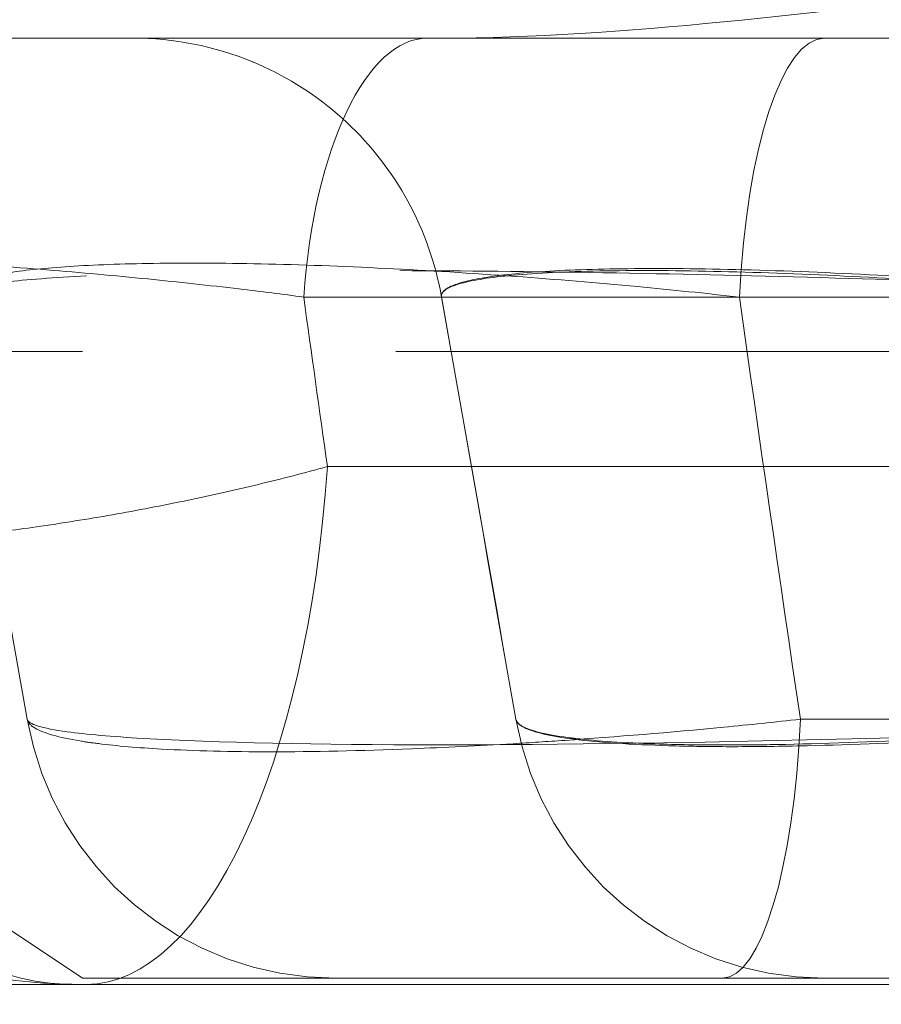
# Model space of a CAD drawing. Header units: millimetres. Extents: x -8.5 to 8.5, y 0 to 12.5.
# Tile 12 of 26: x -2.8 to -1.4, y 1.5 to 3.1. Entities that reach past the tile are written whole.
import ezdxf

# ---------------------------------------------------------------- set-up
doc = ezdxf.new("R2010")
doc.units = ezdxf.units.MM
doc.header["$LTSCALE"] = 10
doc.linetypes.add('ALLCAD_Strich', pattern=[0.2, 0.15, -0.05])
doc.layers.add('BESCH_KONT_verb_schn_grun_2d', color=10, linetype='Continuous')

msp = doc.modelspace()

# ---------------------------------------------------------------- linework, layer by layer
at = {"layer": 'BESCH_KONT_verb_schn_grun_2d', "linetype": 'Continuous', "lineweight": 0}
for p, q in [((2.2971, 2.6468), (-2.2971, 2.6468)), ((2.2591, 2.3764), (-2.2591, 2.3764)), ((-8.0001, 1.55), (-2.6446, 1.55)), ((2.6446, 1.55), (-2.6446, 1.55))]:
    msp.add_line(p, q, dxfattribs=at)
at = {"layer": 'BESCH_KONT_verb_schn_grun_2d', "linetype": 'ALLCAD_Strich', "lineweight": 0}
for p, q in [((-4.15, 2.56), (0, 2.56)), ((-2.65, 1.56), (-4.15, 2.56)), ((-0.5617, 1.9732), (-1.5042, 1.9732)), ((-2.65, 1.56), (0, 1.56)), ((-2.65, 0), (-2.65, 1.56))]:
    msp.add_line(p, q, dxfattribs=at)
for centre, start, end in [((-2.5695, 2.56), 67.6094, 90), ((-2.2459, 2.06), 189.9995, 269.9983), ((-1.4659, 2.06), 189.9988, 269.9977)]:
    msp.add_arc(centre, 0.5, start, end, dxfattribs=at)
at = {"layer": 'BESCH_KONT_verb_schn_grun_2d', "linetype": 'Continuous', "lineweight": 0}
msp.add_arc((-2.6446, 2.55), 1, 190, 270, dxfattribs=at)
for centre, major_axis, ratio, start_param, end_param in [((-2.0994, 2.56), (0, 0.5), 0.401383, -0.000001, 1.396264), ((-2.6447, 2.55), (0, -1), 0.391506, -0.000003, 1.396261), ((-2.6446, 2.55), (-0.0341, -0.9994), 0.58998, -1.241684, -0.000002)]:
    msp.add_ellipse(centre, major_axis=major_axis, ratio=ratio, start_param=start_param, end_param=end_param, dxfattribs=at)
at = {"layer": 'BESCH_KONT_verb_schn_grun_2d', "linetype": 'ALLCAD_Strich', "lineweight": 0}
for centre, major_axis, ratio, start_param, end_param in [((-1.4661, 2.56), (0, 0.5), 0.275034, 0, 1.396264), ((4.3343, -33.7162), (-33.0815, 187.6152), 0.000002, -1.379403, -1.375744), ((74.3637, 8.6962), (56.7923, -54.7899), 0.941208, -2.264735, -2.255903), ((-1.6289, 2.06), (0, -0.5), 0.253168, 0, 1.396263)]:
    msp.add_ellipse(centre, major_axis=major_axis, ratio=ratio, start_param=start_param, end_param=end_param, dxfattribs=at)
at = {"layer": 'BESCH_KONT_verb_schn_grun_2d', "linetype": 'Continuous', "lineweight": 0}
for points, knots in [([(-2.0755, 3.06), (-1.7917, 3.0604), (-1.4741, 3.1012), (-0.7654, 3.1891), (-0.3696, 3.23), (0.3696, 3.23), (0.7654, 3.1891), (1.475, 3.1011), (1.7935, 3.0602), (2.0779, 3.06)], [-0.6107389, -0.6107389, -0.6107389, -0.6107389, -0.5139847, -0.5139847, -0.4031077, -0.4031077, -0.2922306, -0.2922306, -0.1951981, -0.1951981, -0.1951981, -0.1951981]), ([(-2.9224, 3.06), (-2.9137, 3.06), (-2.905, 3.06), (-2.8963, 3.06), (-2.8784, 3.06), (-2.8581, 3.06), (-2.8422, 3.06), (-2.7956, 3.06), (-2.7493, 3.06), (-2.7032, 3.06), (-2.6231, 3.06), (-2.5437, 3.06), (-2.4651, 3.06), (-2.3931, 3.06), (-2.3217, 3.06), (-2.2508, 3.06), (-2.2001, 3.06), (-2.1496, 3.06), (-2.0994, 3.06)], [0.7267932, 0.7267932, 0.7267932, 0.7267932, 0.734375, 0.734375, 0.734375, 0.75, 0.75, 0.75, 0.7957469, 0.7957469, 0.7957469, 0.8751955, 0.8751955, 0.8751955, 0.9478917, 0.9478917, 0.9478917, 1, 1, 1, 1]), ([(-2.0994, 3.06), (-2.0301, 3.06), (-1.9604, 3.06), (-1.8901, 3.06), (-1.7943, 3.06), (-1.6975, 3.06), (-1.5999, 3.06), (-1.5153, 3.06), (-1.4299, 3.06), (-1.3439, 3.06), (-1.2677, 3.06), (-1.1923, 3.06), (-1.114, 3.06), (-1.104, 3.06), (-1.094, 3.06), (-1.0839, 3.06), (-0.7716, 3.06), (-0.4556, 3.06), (-0.1371, 3.06), (-0.0914, 3.06), (-0.0457, 3.06), (0, 3.06), (0.1825, 3.06), (0.364, 3.06), (0.5447, 3.06), (0.635, 3.06), (0.7251, 3.06), (0.8149, 3.06), (0.8422, 3.06), (0.8696, 3.06), (0.897, 3.06), (0.96, 3.06), (1.0231, 3.06), (1.0839, 3.06), (1.376, 3.06), (1.6606, 3.06), (1.9379, 3.06), (1.992, 3.06), (2.0458, 3.06), (2.0994, 3.06)], [0, 0, 0, 0, 0.05288, 0.05288, 0.05288, 0.125, 0.125, 0.125, 0.1875, 0.1875, 0.1875, 0.242938, 0.242938, 0.242938, 0.25, 0.25, 0.25, 0.468667, 0.468667, 0.468667, 0.5, 0.5, 0.5, 0.625, 0.625, 0.625, 0.6875, 0.6875, 0.6875, 0.706443, 0.706443, 0.706443, 0.75, 0.75, 0.75, 0.959152, 0.959152, 0.959152, 1, 1, 1, 1]), ([(-3.6771, 2.6468), (-3.6776, 2.6495), (-3.677, 2.6566), (-3.6675, 2.6677), (-3.6424, 2.68), (-3.599, 2.6916), (-3.534, 2.7018), (-3.4455, 2.7095), (-3.333, 2.7141), (-3.1978, 2.7147), (-3.0437, 2.711), (-2.8779, 2.7029), (-2.7098, 2.691), (-2.5493, 2.6765), (-2.4121, 2.6615), (-2.3308, 2.6513), (-2.2971, 2.6468)], [0.0518901, 0.0518901, 0.0518901, 0.0518901, 0.0822324, 0.1317472, 0.1864918, 0.2461194, 0.3101539, 0.3779913, 0.4490051, 0.5227795, 0.5988429, 0.6756915, 0.7512766, 0.8234053, 0.8900518, 0.9390338, 0.9390338, 0.9390338, 0.9390338]), ([(-2.2591, 2.3764), (-2.2775, 2.3713), (-2.2958, 2.3664), (-2.3141, 2.3617), (-2.3324, 2.357), (-2.3507, 2.3524), (-2.3692, 2.348), (-2.3877, 2.3435), (-2.4063, 2.3392), (-2.4253, 2.3349), (-2.4443, 2.3307), (-2.4636, 2.3265), (-2.4833, 2.3224), (-2.5229, 2.3142), (-2.5623, 2.3066), (-2.6021, 2.2995), (-2.6221, 2.296), (-2.6421, 2.2927), (-2.6623, 2.2895), (-2.6724, 2.2878), (-2.6826, 2.2863), (-2.6928, 2.2847), (-2.703, 2.2832), (-2.7147, 2.2815), (-2.7236, 2.2802), (-2.7592, 2.2751), (-2.7952, 2.2705), (-2.8317, 2.2663), (-2.8683, 2.2622), (-2.9053, 2.2586), (-2.9427, 2.2556), (-2.9802, 2.2525), (-3.0181, 2.25), (-3.0561, 2.2483), (-3.0751, 2.2474), (-3.0942, 2.2467), (-3.1132, 2.2462), (-3.1227, 2.246), (-3.1322, 2.2458), (-3.1417, 2.2457), (-3.1464, 2.2456), (-3.1511, 2.2456), (-3.1559, 2.2456), (-3.1606, 2.2455), (-3.1666, 2.2455), (-3.17, 2.2455), (-3.1844, 2.2455), (-3.199, 2.2457), (-3.2136, 2.246)], [0, 0, 0, 0, 0.03125, 0.03125, 0.03125, 0.0625, 0.0625, 0.0625, 0.09375, 0.09375, 0.09375, 0.125, 0.125, 0.125, 0.1875, 0.1875, 0.1875, 0.21875, 0.21875, 0.21875, 0.234375, 0.234375, 0.234375, 0.25, 0.25, 0.25, 0.3125, 0.3125, 0.3125, 0.375, 0.375, 0.375, 0.4375, 0.4375, 0.4375, 0.46875, 0.46875, 0.46875, 0.484375, 0.484375, 0.484375, 0.4921875, 0.4921875, 0.4921875, 0.5, 0.5, 0.5, 0.5328549, 0.5328549, 0.5328549, 0.5328549])]:
    msp.add_open_spline(points, degree=3, knots=knots, dxfattribs=at)
for points in [[(-2.0779, 3.06), (-2.0771, 3.06), (-2.0763, 3.06), (-2.0755, 3.06)], [(-2.2971, 2.6468), (-2.2846, 2.5567), (-2.272, 2.4665), (-2.2591, 2.3764)]]:
    msp.add_open_spline(points, degree=3, dxfattribs=at)
at = {"layer": 'BESCH_KONT_verb_schn_grun_2d', "linetype": 'ALLCAD_Strich', "lineweight": 0}
for points, knots in [([(-2.0771, 2.6468), (-2.0865, 2.7), (-2.1049, 2.7524), (-2.1562, 2.8464), (-2.1896, 2.8893), (-2.2672, 2.9618), (-2.3125, 2.9921), (-2.3668, 3.0171), (-2.3729, 3.0198), (-2.3791, 3.0223)], [0, 0, 0, 0, 0.1620846, 0.1620846, 0.321303, 0.321303, 0.4806243, 0.4806243, 0.5006493, 0.5006493, 0.5006493, 0.5006493]), ([(-2.8571, 2.6468), (-2.8579, 2.6514), (-2.854, 2.6609), (-2.8269, 2.6745), (-2.7691, 2.687), (-2.6741, 2.6966), (-2.5393, 2.7016), (-2.3678, 2.7008), (-2.1703, 2.6936), (-1.965, 2.6809), (-1.7734, 2.6649), (-1.6548, 2.6527), (-1.6015, 2.6468)], [0.053579, 0.053579, 0.053579, 0.053579, 0.1147203, 0.1883414, 0.2712176, 0.3618203, 0.4584089, 0.5595519, 0.66275, 0.7633362, 0.8561598, 0.9352432, 0.9352432, 0.9352432, 0.9352432]), ([(-0.6445, 2.6468), (-0.696, 2.6493), (-0.7477, 2.6516), (-0.7995, 2.6539), (-0.9015, 2.6583), (-1.0039, 2.6624), (-1.1055, 2.6661), (-1.2212, 2.6704), (-1.336, 2.6741), (-1.4478, 2.6772), (-1.5687, 2.6806), (-1.6861, 2.6833), (-1.798, 2.6853), (-1.9136, 2.6873), (-2.0232, 2.6885), (-2.1246, 2.6889), (-2.2254, 2.6893), (-2.3181, 2.6889), (-2.4009, 2.6877), (-2.481, 2.6866), (-2.5518, 2.6847), (-2.612, 2.6821), (-2.6687, 2.6796), (-2.7161, 2.6765), (-2.7534, 2.6729), (-2.7874, 2.6696), (-2.8131, 2.6658), (-2.8304, 2.6617), (-2.8455, 2.6581), (-2.8542, 2.6541), (-2.8566, 2.65), (-2.8571, 2.6489), (-2.8573, 2.6479), (-2.8571, 2.6468)], [0, 0, 0, 0, 0.0462498, 0.0462498, 0.0462498, 0.1373267, 0.1373267, 0.1373267, 0.2411492, 0.2411492, 0.2411492, 0.3532715, 0.3532715, 0.3532715, 0.4690412, 0.4690412, 0.4690412, 0.5842265, 0.5842265, 0.5842265, 0.6958143, 0.6958143, 0.6958143, 0.8008818, 0.8008818, 0.8008818, 0.8963857, 0.8963857, 0.8963857, 0.9795191, 0.9795191, 0.9795191, 1, 1, 1, 1]), ([(-2.0771, 2.6468), (-2.0773, 2.6478), (-2.0773, 2.6487), (-2.0772, 2.6496), (-2.0766, 2.6548), (-2.0715, 2.6596), (-2.062, 2.664), (-2.0512, 2.669), (-2.0346, 2.6735), (-2.0125, 2.6772), (-1.9881, 2.6814), (-1.9569, 2.6848), (-1.9195, 2.6873), (-1.8796, 2.6899), (-1.8325, 2.6916), (-1.7795, 2.6921), (-1.7241, 2.6927), (-1.6621, 2.6922), (-1.5954, 2.6904), (-1.5279, 2.6887), (-1.4556, 2.6857), (-1.3806, 2.6817), (-1.3087, 2.6778), (-1.2344, 2.673), (-1.1596, 2.6673), (-1.0922, 2.6622), (-1.0244, 2.6564), (-0.9575, 2.65), (-0.9464, 2.649), (-0.9354, 2.6479), (-0.9245, 2.6468)], [0, 0, 0, 0, 0.016999, 0.016999, 0.016999, 0.112441, 0.112441, 0.112441, 0.220841, 0.220841, 0.220841, 0.340012, 0.340012, 0.340012, 0.467366, 0.467366, 0.467366, 0.60061, 0.60061, 0.60061, 0.735385, 0.735385, 0.735385, 0.864558, 0.864558, 0.864558, 0.980832, 0.980832, 0.980832, 1, 1, 1, 1]), ([(-0.9678, 2.6468), (-0.9938, 2.6492), (-1.0198, 2.6516), (-1.046, 2.6538), (-1.113, 2.6596), (-1.1803, 2.6648), (-1.2466, 2.6694), (-1.3199, 2.6743), (-1.3919, 2.6785), (-1.4608, 2.6816), (-1.5339, 2.685), (-1.6035, 2.6873), (-1.6675, 2.6883), (-1.7331, 2.6895), (-1.7928, 2.6893), (-1.8448, 2.688), (-1.8966, 2.6866), (-1.9408, 2.684), (-1.976, 2.6803), (-2.0097, 2.6768), (-2.0353, 2.6722), (-2.0522, 2.6668), (-2.0677, 2.6619), (-2.076, 2.6562), (-2.0771, 2.6499), (-2.0773, 2.6489), (-2.0773, 2.6479), (-2.0771, 2.6468)], [0, 0, 0, 0, 0.0462511, 0.0462511, 0.0462511, 0.164949, 0.164949, 0.164949, 0.2961099, 0.2961099, 0.2961099, 0.4351845, 0.4351845, 0.4351845, 0.5777757, 0.5777757, 0.5777757, 0.7199033, 0.7199033, 0.7199033, 0.8559809, 0.8559809, 0.8559809, 0.9799909, 0.9799909, 0.9799909, 0.9999996, 0.9999996, 0.9999996, 0.9999996]), ([(-2.7384, 1.9732), (-2.737, 1.9655), (-2.7149, 1.9587), (-2.6747, 1.9532), (-2.6442, 1.949), (-2.6034, 1.9455), (-2.5535, 1.9426), (-2.4378, 1.9358), (-2.2745, 1.9323), (-2.083, 1.9323), (-1.8915, 1.9323), (-1.6586, 1.9357), (-1.3985, 1.9426), (-1.2861, 1.9455), (-1.169, 1.949), (-1.0486, 1.9532), (-0.8902, 1.9588), (-0.7261, 1.9655), (-0.5617, 1.9732)], [0.0000001, 0.0000001, 0.0000001, 0.0000001, 0.1422042, 0.1422042, 0.1422042, 0.25, 0.25, 0.25, 0.5, 0.5, 0.5, 0.75, 0.75, 0.75, 0.8579888, 0.8579888, 0.8579888, 1, 1, 1, 1]), ([(-1.5042, 1.9732), (-1.5449, 1.9687), (-1.5858, 1.9644), (-1.6267, 1.9605), (-1.7125, 1.9522), (-1.7979, 1.9452), (-1.8803, 1.9395), (-1.9082, 1.9376), (-1.9356, 1.9359), (-1.9627, 1.9342), (-2.0187, 1.9309), (-2.0729, 1.9282), (-2.1245, 1.9261), (-2.2068, 1.9229), (-2.2826, 1.9212), (-2.3498, 1.9212), (-2.413, 1.9212), (-2.472, 1.9227), (-2.5238, 1.9256), (-2.5616, 1.9277), (-2.5955, 1.9306), (-2.6247, 1.9343), (-2.6352, 1.9356), (-2.645, 1.937), (-2.6542, 1.9385), (-2.6876, 1.944), (-2.7122, 1.9509), (-2.7259, 1.959), (-2.7332, 1.9633), (-2.7374, 1.9681), (-2.7383, 1.9732)], [0, 0, 0, 0, 0.065674, 0.065674, 0.065674, 0.203468, 0.203468, 0.203468, 0.25, 0.25, 0.25, 0.346305, 0.346305, 0.346305, 0.5, 0.5, 0.5, 0.644556, 0.644556, 0.644556, 0.75, 0.75, 0.75, 0.787793, 0.787793, 0.787793, 0.925791, 0.925791, 0.925791, 1, 1, 1, 1]), ([(-0.8267, 1.9732), (-0.8752, 1.9684), (-0.9239, 1.964), (-0.972, 1.96), (-1.0657, 1.9522), (-1.1573, 1.9459), (-1.2438, 1.9411), (-1.2479, 1.9408), (-1.252, 1.9406), (-1.2561, 1.9404), (-1.3413, 1.9357), (-1.4213, 1.9326), (-1.4936, 1.9309), (-1.5353, 1.9299), (-1.5745, 1.9294), (-1.6109, 1.9294), (-1.6431, 1.9294), (-1.6739, 1.9298), (-1.7029, 1.9306), (-1.7637, 1.9322), (-1.8167, 1.9355), (-1.8582, 1.9404), (-1.897, 1.945), (-1.9258, 1.9511), (-1.9424, 1.9586), (-1.952, 1.963), (-1.9574, 1.9679), (-1.9583, 1.9732)], [0, 0, 0, 0, 0.082258, 0.082258, 0.082258, 0.242376, 0.242376, 0.242376, 0.25, 0.25, 0.25, 0.408657, 0.408657, 0.408657, 0.5, 0.5, 0.5, 0.58078, 0.58078, 0.58078, 0.75, 0.75, 0.75, 0.908011, 0.908011, 0.908011, 1, 1, 1, 1]), ([(-1.9583, 1.9732), (-1.9577, 1.9693), (-1.9544, 1.9657), (-1.9487, 1.9623), (-1.9359, 1.9548), (-1.9108, 1.9487), (-1.8756, 1.944), (-1.8715, 1.9434), (-1.8673, 1.9429), (-1.8629, 1.9424), (-1.8283, 1.9384), (-1.7855, 1.9355), (-1.7364, 1.9338), (-1.7022, 1.9327), (-1.6649, 1.9321), (-1.6253, 1.9321), (-1.5988, 1.9321), (-1.5708, 1.9323), (-1.5415, 1.9329), (-1.4701, 1.9341), (-1.3902, 1.9369), (-1.3043, 1.9412), (-1.297, 1.9416), (-1.2896, 1.942), (-1.2822, 1.9424), (-1.2059, 1.9464), (-1.125, 1.9516), (-1.0419, 1.958), (-0.9834, 1.9625), (-0.9238, 1.9676), (-0.8641, 1.9732)], [0, 0, 0, 0, 0.071577, 0.071577, 0.071577, 0.231411, 0.231411, 0.231411, 0.25, 0.25, 0.25, 0.397232, 0.397232, 0.397232, 0.5, 0.5, 0.5, 0.568709, 0.568709, 0.568709, 0.735743, 0.735743, 0.735743, 0.75, 0.75, 0.75, 0.896717, 0.896717, 0.896717, 1, 1, 1, 1])]:
    msp.add_open_spline(points, degree=3, knots=knots, dxfattribs=at)
for points in [[(-2.7384, 1.9732), (-2.778, 2.1978), (-2.8176, 2.4224), (-2.8571, 2.6468)], [(-1.9584, 1.9732), (-1.998, 2.1978), (-2.0376, 2.4223), (-2.0771, 2.6468)]]:
    msp.add_open_spline(points, degree=3, dxfattribs=at)

doc.saveas('drawing.dxf')
